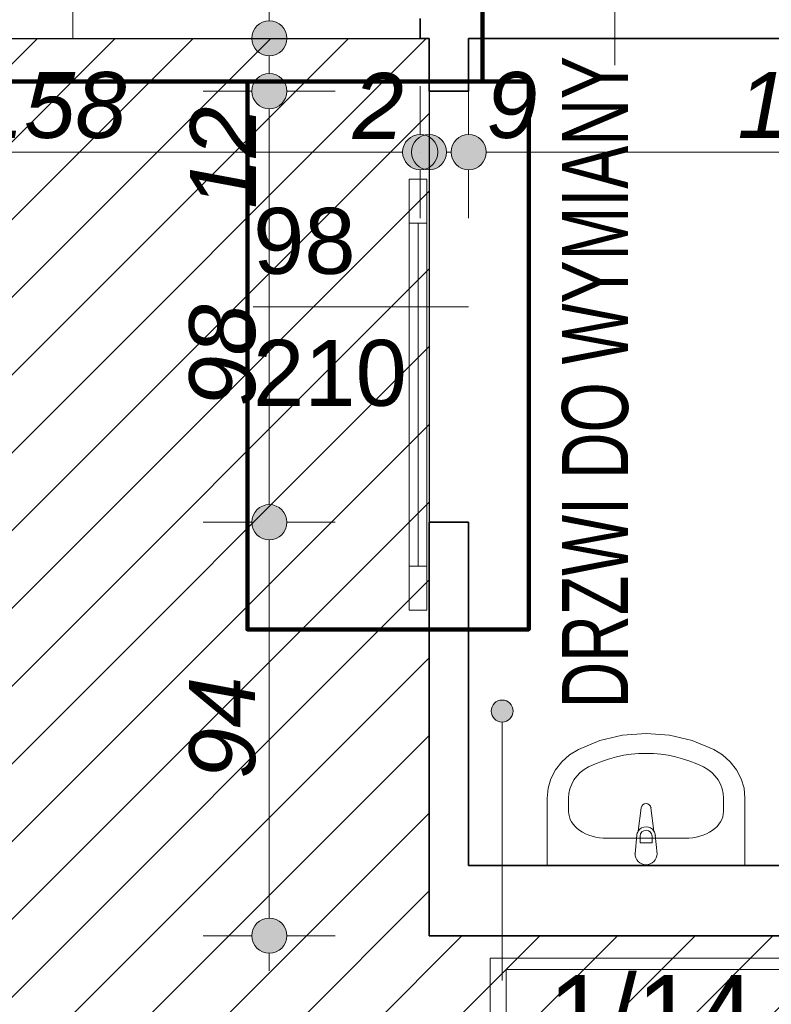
# Model space of a CAD drawing. Header units: millimetres. Extents: x -50073 to 84772, y -78870 to -35317.
# Tile 75 of 125: x 21674 to 23383, y -58877 to -56638. Entities that reach past the tile are written whole.
import ezdxf
from ezdxf.enums import TextEntityAlignment as Align

# ---------------------------------------------------------------- set-up
doc = ezdxf.new("R2010")
doc.units = ezdxf.units.MM
doc.header["$MEASUREMENT"] = 0
for name, color, linetype, lineweight in [('0_Nr_pióra__3', 7, 'Continuous', 20), ('_podkład_Nr_pióra__1', 7, 'Continuous', 0), ('Drzwi ArchiCAD_Nr_pióra__1', 7, 'Continuous', 0), ('Instalacje - Went_Klim_Nr_pióra__42', 150, 'Continuous', 13), ('Konstrukcja - Ściany zew_Nr_pióra__6', 7, 'Continuous', 35), ('Metryczki pomieszczeń ArchiCADa_Nr_pióra__1', 7, 'Continuous', 0), ('Wnetrze - Sanitariaty_Nr_pióra__22', 8, 'Continuous', 13), ('Wymiarowanie - Ogólne_Nr_pióra__82', 114, 'Continuous', 13), ('Znaczniki drzwi ArchiCADa_Nr_pióra__1', 7, 'Continuous', 0), ('Znaczniki drzwi ArchiCADa_Nr_pióra__7', 7, 'Continuous', 70)]:
    doc.layers.add(name, color=color, linetype=linetype, lineweight=lineweight)
for name, color, linetype in [('_podkład', 7, 'Continuous'), ('Elementy modelu - Strefy', 7, 'Continuous'), ('Wymiarowanie - Ogólne', 7, 'Continuous')]:
    doc.layers.add(name, color=color, linetype=linetype)
doc.styles.add('GENERATED_STYLE_1', font='txt')
doc.styles.add('GENERATED_STYLE_2', font='txt')
doc.styles.add('GENERATED_STYLE_3', font='txt')
doc.styles.add('GENERATED_STYLE_4', font='txt')
doc.dimstyles.new('GENERATED_STYLE__1', dxfattribs={"dimtxt": 150, "dimasz": 152, "dimexe": 0.18, "dimexo": 0, "dimgap": 0.09, "dimtad": 1, "dimlfac": 0.1, "dimzin": 0, "dimdsep": 46, "dimtxsty": 'GENERATED_STYLE_3', "dimblk": 'ARROWHEAD_11', "dimblk1": 'ARROWHEAD_11', "dimblk2": 'ARROWHEAD_11', "dimcen": 0.09, "dimclrd": 114, "dimclre": 114, "dimclrt": 114, "dimazin": 0, "dimtfac": 1, "dimtdec": 4, "dimtmove": 0, "dimatfit": 3, "dimfxl": 1, "dimtolj": 1, "dimtzin": 0, "dimarcsym": 0})
doc.dimstyles.new('GENERATED_STYLE__2', dxfattribs={"dimtxt": 150, "dimasz": 152, "dimexe": 0.18, "dimexo": 0, "dimgap": 0.09, "dimtad": 1, "dimtih": 1, "dimtoh": 1, "dimlfac": 0.1, "dimzin": 0, "dimdsep": 46, "dimtxsty": 'GENERATED_STYLE_3', "dimblk": 'ARROWHEAD_11', "dimblk1": 'ARROWHEAD_11', "dimblk2": 'ARROWHEAD_11', "dimcen": 0.09, "dimclrd": 114, "dimclre": 114, "dimclrt": 114, "dimazin": 0, "dimtfac": 1, "dimtdec": 4, "dimtmove": 0, "dimatfit": 3, "dimfxl": 1, "dimtolj": 1, "dimtzin": 0, "dimarcsym": 0})

# ---------------------------------------------------------------- blocks, each defined once
blk = doc.blocks.new('Węz. sanitarny_1_14_14', base_point=(23477.7, -59054.6))
at = {"layer": 'Metryczki pomieszczeń ArchiCADa_Nr_pióra__1', "linetype": 'Continuous'}
for p, q in [((22743.6, -58771.8), (24901.8, -58771.8)), ((22743.6, -59290.4), (22743.6, -58771.8)), ((23477.7, -58771.8), (23477.7, -59290.4)), ((24901.8, -58771.8), (24901.8, -59290.4)), ((22780.3, -58797.7), (23441, -58797.7)), ((22780.3, -59024), (22780.3, -58797.7)), ((23441, -58797.7), (23441, -59024)), ((23441, -59024), (22780.3, -59024)), ((22743.6, -59054.6), (24901.8, -59054.6)), ((24901.8, -59290.4), (22743.6, -59290.4))]:
    blk.add_line(p, q, dxfattribs=at)
at = {"layer": 'Metryczki pomieszczeń ArchiCADa_Nr_pióra__1'}
for tag, height, style, p in [('ROOM_NUMBER', 180, 'GENERATED_STYLE_2', (23110.7, -58899.7)), ('ROOM_NAME', 150, 'GENERATED_STYLE_1', (24189.8, -58926.2)), ('ROOM_CALC_AREA', 150, 'GENERATED_STYLE_1', (23110.7, -59153.4)), ('floor_f', 150, 'GENERATED_STYLE_1', (24189.8, -59173.7))]:
    blk.add_attdef(tag, text='', height=height, dxfattribs=dict(at, style=style)).set_placement(p, align=Align.MIDDLE_CENTER)
blk = doc.blocks.new('*D151')
at = {"layer": 'Wymiarowanie - Ogólne_Nr_pióra__82', "linetype": 'Continuous'}
for points in [[(-2271.8, -37650.7), (-2274.8, -37635.4), (-2283.5, -37622.4), (-2296.5, -37613.7), (-2311.8, -37610.7), (-2327.1, -37613.7), (-2340.1, -37622.4), (-2348.7, -37635.4), (-2351.8, -37650.7), (-2348.7, -37666), (-2340.1, -37679), (-2327.1, -37687.6), (-2311.8, -37690.7), (-2296.5, -37687.6), (-2283.5, -37679), (-2274.8, -37666)], [(-2271.8, -57097.7), (-2274.8, -57082.4), (-2283.5, -57069.4), (-2296.5, -57060.7), (-2311.8, -57057.7), (-2327.1, -57060.7), (-2340.1, -57069.4), (-2348.7, -57082.4), (-2351.8, -57097.7), (-2348.7, -57113), (-2340.1, -57125.9), (-2327.1, -57134.6), (-2311.8, -57137.7), (-2296.5, -57134.6), (-2283.5, -57125.9), (-2274.8, -57113)]]:
    blk.add_hatch(color=256, dxfattribs=at).paths.add_polyline_path(points)
for p, q in [((-2311.8, -37610.7), (-2311.8, -37570.7)), ((-2351.8, -37650.7), (-2461.8, -37650.7)), ((-2161.8, -37650.7), (-2271.8, -37650.7)), ((-2311.8, -57057.7), (-2311.8, -37690.7)), ((-2351.8, -57097.7), (-2461.8, -57097.7)), ((-2161.8, -57097.7), (-2271.8, -57097.7)), ((-2311.8, -57177.7), (-2311.8, -57137.7))]:
    blk.add_line(p, q, dxfattribs=at)
for centre in [(-2311.8, -37650.7), (-2311.8, -57097.7)]:
    blk.add_circle(centre, 40, dxfattribs=at)
at = {"layer": 'Wymiarowanie - Ogólne_Nr_pióra__82', "insert": (-2341.8, -47716.3), "char_height": 150, "attachment_point": 7, "rotation": 90, "style": 'GENERATED_STYLE_3'}
blk.add_mtext('\\A1;{\\fArial|b0|i1|c238|p38;1\xa0944,7}', dxfattribs=at)
blk = doc.blocks.new('ARROWHEAD_11')
at = {"color": 0, "linetype": 'Continuous', "lineweight": 0}
blk.add_line((0, 0), (-1, 0), dxfattribs=at)
at = {"color": 0, "linetype": 'Continuous', "lineweight": 0, "const_width": 0.25, "flags": 128}
blk.add_lwpolyline([(-0.125, 0, 1), (0.125, 0, 1)], format="xyb", close=True, dxfattribs=at)
blk = doc.blocks.new('*D298')
at = {"layer": 'Wymiarowanie - Ogólne_Nr_pióra__82', "linetype": 'Continuous'}
for points in [[(19265.6, -59854.8), (19262.6, -59839.5), (19253.9, -59826.5), (19240.9, -59817.9), (19225.6, -59814.8), (19210.3, -59817.9), (19197.3, -59826.5), (19188.7, -59839.5), (19185.6, -59854.8), (19188.7, -59870.1), (19197.3, -59883.1), (19210.3, -59891.8), (19225.6, -59894.8), (19240.9, -59891.8), (19253.9, -59883.1), (19262.6, -59870.1)], [(22644.6, -59854.8), (22641.6, -59839.5), (22632.9, -59826.5), (22619.9, -59817.9), (22604.6, -59814.8), (22589.3, -59817.9), (22576.3, -59826.5), (22567.6, -59839.5), (22564.6, -59854.8), (22567.6, -59870.1), (22576.3, -59883.1), (22589.3, -59891.8), (22604.6, -59894.8), (22619.9, -59891.8), (22632.9, -59883.1), (22641.6, -59870.1)]]:
    blk.add_hatch(color=256, dxfattribs=at).paths.add_polyline_path(points)
for p, q in [((19225.6, -59814.8), (19225.6, -59704.8)), ((22604.6, -59814.8), (22604.6, -59704.8)), ((19265.6, -59854.8), (22564.6, -59854.8)), ((19225.6, -60004.8), (19225.6, -59894.8)), ((22604.6, -60004.8), (22604.6, -59894.8))]:
    blk.add_line(p, q, dxfattribs=at)
for centre in [(19225.6, -59854.8), (22604.6, -59854.8)]:
    blk.add_circle(centre, 40, dxfattribs=at)
at = {"layer": 'Wymiarowanie - Ogólne_Nr_pióra__82', "insert": (20744.4, -59824.8), "char_height": 150, "attachment_point": 7, "style": 'GENERATED_STYLE_3'}
blk.add_mtext('\\A1;{\\fArial|b0|i1|c238|p38;338}', dxfattribs=at)
blk = doc.blocks.new('*D299')
at = {"layer": 'Wymiarowanie - Ogólne_Nr_pióra__82', "linetype": 'Continuous'}
for points in [[(22644.6, -59854.8), (22641.6, -59839.5), (22632.9, -59826.5), (22619.9, -59817.9), (22604.6, -59814.8), (22589.3, -59817.9), (22576.3, -59826.5), (22567.6, -59839.5), (22564.6, -59854.8), (22567.6, -59870.1), (22576.3, -59883.1), (22589.3, -59891.8), (22604.6, -59894.8), (22619.9, -59891.8), (22632.9, -59883.1), (22641.6, -59870.1)], [(24634.6, -59854.8), (24631.6, -59839.5), (24622.9, -59826.5), (24609.9, -59817.9), (24594.6, -59814.8), (24579.3, -59817.9), (24566.3, -59826.5), (24557.7, -59839.5), (24554.6, -59854.8), (24557.7, -59870.1), (24566.3, -59883.1), (24579.3, -59891.8), (24594.6, -59894.8), (24609.9, -59891.8), (24622.9, -59883.1), (24631.6, -59870.1)]]:
    blk.add_hatch(color=256, dxfattribs=at).paths.add_polyline_path(points)
for p, q in [((22604.6, -59814.8), (22604.6, -59704.8)), ((24594.6, -59814.8), (24594.6, -59704.8)), ((22644.6, -59854.8), (24554.6, -59854.8)), ((22604.6, -60004.8), (22604.6, -59894.8)), ((24594.6, -60004.8), (24594.6, -59894.8))]:
    blk.add_line(p, q, dxfattribs=at)
for centre in [(22604.6, -59854.8), (24594.6, -59854.8)]:
    blk.add_circle(centre, 40, dxfattribs=at)
at = {"layer": 'Wymiarowanie - Ogólne_Nr_pióra__82', "insert": (23428.9, -59824.8), "char_height": 150, "attachment_point": 7, "style": 'GENERATED_STYLE_3'}
blk.add_mtext('\\A1;{\\fArial|b0|i1|c238|p38;199}', dxfattribs=at)
blk = doc.blocks.new('*D441')
at = {"layer": 'Wymiarowanie - Ogólne_Nr_pióra__82', "linetype": 'Continuous'}
for points in [[(21044.6, -56939.2), (21041.6, -56923.9), (21032.9, -56910.9), (21019.9, -56902.2), (21004.6, -56899.2), (20989.3, -56902.2), (20976.3, -56910.9), (20967.6, -56923.9), (20964.6, -56939.2), (20967.6, -56954.5), (20976.3, -56967.5), (20989.3, -56976.1), (21004.6, -56979.2), (21019.9, -56976.1), (21032.9, -56967.5), (21041.6, -56954.5)], [(22624.6, -56939.2), (22621.6, -56923.9), (22612.9, -56910.9), (22599.9, -56902.2), (22584.6, -56899.2), (22569.3, -56902.2), (22556.3, -56910.9), (22547.6, -56923.9), (22544.6, -56939.2), (22547.6, -56954.5), (22556.3, -56967.5), (22569.3, -56976.1), (22584.6, -56979.2), (22599.9, -56976.1), (22612.9, -56967.5), (22621.6, -56954.5)], [(22644.6, -56939.2), (22641.6, -56923.9), (22632.9, -56910.9), (22619.9, -56902.2), (22604.6, -56899.2), (22589.3, -56902.2), (22576.3, -56910.9), (22567.6, -56923.9), (22564.6, -56939.2), (22567.6, -56954.5), (22576.3, -56967.5), (22589.3, -56976.1), (22604.6, -56979.2), (22619.9, -56976.1), (22632.9, -56967.5), (22641.6, -56954.5)]]:
    blk.add_hatch(color=256, dxfattribs=at).paths.add_polyline_path(points)
for p, q in [((21004.6, -56899.2), (21004.6, -56789.2)), ((22584.6, -56899.2), (22584.6, -56789.2)), ((21044.6, -56939.2), (22544.6, -56939.2)), ((21004.6, -57089.2), (21004.6, -56979.2)), ((22584.6, -57089.2), (22584.6, -56979.2))]:
    blk.add_line(p, q, dxfattribs=at)
for centre in [(21004.6, -56939.2), (22584.6, -56939.2)]:
    blk.add_circle(centre, 40, dxfattribs=at)
at = {"layer": 'Wymiarowanie - Ogólne_Nr_pióra__82', "char_height": 150, "attachment_point": 7, "style": 'GENERATED_STYLE_3'}
for s, insert in [('\\A1;{\\fArial|b0|i1|c238|p38;158}', (21566.9, -56909.2)), ('\\A1;{\\fArial|b0|i1|c238|p38;2}', (22430.8, -56909.2))]:
    blk.add_mtext(s, dxfattribs=dict(at, insert=insert))
blk = doc.blocks.new('*D442')
at = {"layer": 'Wymiarowanie - Ogólne_Nr_pióra__82', "linetype": 'Continuous'}
for points in [[(22624.6, -56939.2), (22621.6, -56923.9), (22612.9, -56910.9), (22599.9, -56902.2), (22584.6, -56899.2), (22569.3, -56902.2), (22556.3, -56910.9), (22547.6, -56923.9), (22544.6, -56939.2), (22547.6, -56954.5), (22556.3, -56967.5), (22569.3, -56976.1), (22584.6, -56979.2), (22599.9, -56976.1), (22612.9, -56967.5), (22621.6, -56954.5)], [(22644.6, -56939.2), (22641.6, -56923.9), (22632.9, -56910.9), (22619.9, -56902.2), (22604.6, -56899.2), (22589.3, -56902.2), (22576.3, -56910.9), (22567.6, -56923.9), (22564.6, -56939.2), (22567.6, -56954.5), (22576.3, -56967.5), (22589.3, -56976.1), (22604.6, -56979.2), (22619.9, -56976.1), (22632.9, -56967.5), (22641.6, -56954.5)]]:
    blk.add_hatch(color=256, dxfattribs=at).paths.add_polyline_path(points)
for p, q in [((22584.6, -56899.2), (22584.6, -56789.2)), ((22604.6, -56899.2), (22604.6, -56789.2)), ((22584.6, -56939.2), (22584.6, -56939.2)), ((22584.6, -57089.2), (22584.6, -56979.2)), ((22604.6, -57089.2), (22604.6, -56979.2))]:
    blk.add_line(p, q, dxfattribs=at)
for centre in [(22584.6, -56939.2), (22604.6, -56939.2)]:
    blk.add_circle(centre, 40, dxfattribs=at)
blk = doc.blocks.new('*D443')
at = {"layer": 'Wymiarowanie - Ogólne_Nr_pióra__82', "linetype": 'Continuous'}
for points in [[(22624.6, -56939.2), (22621.6, -56923.9), (22612.9, -56910.9), (22599.9, -56902.2), (22584.6, -56899.2), (22569.3, -56902.2), (22556.3, -56910.9), (22547.6, -56923.9), (22544.6, -56939.2), (22547.6, -56954.5), (22556.3, -56967.5), (22569.3, -56976.1), (22584.6, -56979.2), (22599.9, -56976.1), (22612.9, -56967.5), (22621.6, -56954.5)], [(22644.6, -56939.2), (22641.6, -56923.9), (22632.9, -56910.9), (22619.9, -56902.2), (22604.6, -56899.2), (22589.3, -56902.2), (22576.3, -56910.9), (22567.6, -56923.9), (22564.6, -56939.2), (22567.6, -56954.5), (22576.3, -56967.5), (22589.3, -56976.1), (22604.6, -56979.2), (22619.9, -56976.1), (22632.9, -56967.5), (22641.6, -56954.5)], [(22734.6, -56939.2), (22731.6, -56923.9), (22722.9, -56910.9), (22709.9, -56902.2), (22694.6, -56899.2), (22679.3, -56902.2), (22666.3, -56910.9), (22657.6, -56923.9), (22654.6, -56939.2), (22657.6, -56954.5), (22666.3, -56967.5), (22679.3, -56976.1), (22694.6, -56979.2), (22709.9, -56976.1), (22722.9, -56967.5), (22731.6, -56954.5)]]:
    blk.add_hatch(color=256, dxfattribs=at).paths.add_polyline_path(points)
for p, q in [((22604.6, -56899.2), (22604.6, -56789.2)), ((22694.6, -56899.2), (22694.6, -56789.2)), ((22644.6, -56939.2), (22654.6, -56939.2)), ((22604.6, -57089.2), (22604.6, -56979.2)), ((22694.6, -57089.2), (22694.6, -56979.2))]:
    blk.add_line(p, q, dxfattribs=at)
for centre in [(22604.6, -56939.2), (22694.6, -56939.2)]:
    blk.add_circle(centre, 40, dxfattribs=at)
blk = doc.blocks.new('*D444')
at = {"layer": 'Wymiarowanie - Ogólne_Nr_pióra__82', "linetype": 'Continuous'}
for points in [[(22734.6, -56939.2), (22731.6, -56923.9), (22722.9, -56910.9), (22709.9, -56902.2), (22694.6, -56899.2), (22679.3, -56902.2), (22666.3, -56910.9), (22657.6, -56923.9), (22654.6, -56939.2), (22657.6, -56954.5), (22666.3, -56967.5), (22679.3, -56976.1), (22694.6, -56979.2), (22709.9, -56976.1), (22722.9, -56967.5), (22731.6, -56954.5)], [(24184.6, -56939.2), (24181.6, -56923.9), (24172.9, -56910.9), (24159.9, -56902.2), (24144.6, -56899.2), (24129.3, -56902.2), (24116.3, -56910.9), (24107.7, -56923.9), (24104.6, -56939.2), (24107.7, -56954.5), (24116.3, -56967.5), (24129.3, -56976.1), (24144.6, -56979.2), (24159.9, -56976.1), (24172.9, -56967.5), (24181.6, -56954.5)]]:
    blk.add_hatch(color=256, dxfattribs=at).paths.add_polyline_path(points)
for p, q in [((22694.6, -56899.2), (22694.6, -56789.2)), ((24144.6, -56899.2), (24144.6, -56789.2)), ((22734.6, -56939.2), (24104.6, -56939.2)), ((22694.6, -57089.2), (22694.6, -56979.2)), ((24144.6, -57089.2), (24144.6, -56979.2))]:
    blk.add_line(p, q, dxfattribs=at)
for centre in [(22694.6, -56939.2), (24144.6, -56939.2)]:
    blk.add_circle(centre, 40, dxfattribs=at)
at = {"layer": 'Wymiarowanie - Ogólne_Nr_pióra__82', "char_height": 150, "attachment_point": 7, "style": 'GENERATED_STYLE_3'}
for s, insert in [('\\A1;{\\fArial|b0|i1|c238|p38;9}', (22734.6, -56909.2)), ('\\A1;{\\fArial|b0|i1|c238|p38;145}', (23305.8, -56909.2))]:
    blk.add_mtext(s, dxfattribs=dict(at, insert=insert))
blk = doc.blocks.new('*D458')
at = {"layer": 'Wymiarowanie - Ogólne_Nr_pióra__82', "linetype": 'Continuous'}
for points in [[(23904.1, -57650.6), (23901, -57635.3), (23892.3, -57622.4), (23879.4, -57613.7), (23864.1, -57610.6), (23848.8, -57613.7), (23835.8, -57622.4), (23827.1, -57635.3), (23824.1, -57650.6), (23827.1, -57665.9), (23835.8, -57678.9), (23848.8, -57687.6), (23864.1, -57690.6), (23879.4, -57687.6), (23892.3, -57678.9), (23901, -57665.9)], [(23904.1, -58560.6), (23901, -58545.3), (23892.3, -58532.4), (23879.4, -58523.7), (23864.1, -58520.6), (23848.8, -58523.7), (23835.8, -58532.4), (23827.1, -58545.3), (23824.1, -58560.6), (23827.1, -58575.9), (23835.8, -58588.9), (23848.8, -58597.6), (23864.1, -58600.6), (23879.4, -58597.6), (23892.3, -58588.9), (23901, -58575.9)]]:
    blk.add_hatch(color=256, dxfattribs=at).paths.add_polyline_path(points)
for p, q in [((23824.1, -57650.6), (23714.1, -57650.6)), ((24014.1, -57650.6), (23904.1, -57650.6)), ((23864.1, -58520.6), (23864.1, -57690.6)), ((23824.1, -58560.6), (23714.1, -58560.6)), ((24014.1, -58560.6), (23904.1, -58560.6)), ((23864.1, -58640.6), (23864.1, -58600.6))]:
    blk.add_line(p, q, dxfattribs=at)
for centre in [(23864.1, -57650.6), (23864.1, -58560.6)]:
    blk.add_circle(centre, 40, dxfattribs=at)
at = {"layer": 'Wymiarowanie - Ogólne_Nr_pióra__82', "insert": (23834.1, -58219.5), "char_height": 150, "attachment_point": 7, "rotation": 90, "style": 'GENERATED_STYLE_3'}
blk.add_mtext('\\A1;{\\fArial|b0|i1|c238|p38;91}', dxfattribs=at)
blk = doc.blocks.new('*D461')
at = {"layer": 'Wymiarowanie - Ogólne_Nr_pióra__82', "linetype": 'Continuous'}
for points in [[(22281.3, -57780.6), (22278.2, -57765.3), (22269.6, -57752.4), (22256.6, -57743.7), (22241.3, -57740.6), (22226, -57743.7), (22213, -57752.4), (22204.3, -57765.3), (22201.3, -57780.6), (22204.3, -57795.9), (22213, -57808.9), (22226, -57817.6), (22241.3, -57820.6), (22256.6, -57817.6), (22269.6, -57808.9), (22278.2, -57795.9)], [(22281.3, -58720.6), (22278.2, -58705.3), (22269.6, -58692.4), (22256.6, -58683.7), (22241.3, -58680.6), (22226, -58683.7), (22213, -58692.4), (22204.3, -58705.3), (22201.3, -58720.6), (22204.3, -58735.9), (22213, -58748.9), (22226, -58757.6), (22241.3, -58760.6), (22256.6, -58757.6), (22269.6, -58748.9), (22278.2, -58735.9)]]:
    blk.add_hatch(color=256, dxfattribs=at).paths.add_polyline_path(points)
for p, q in [((22201.3, -57780.6), (22091.3, -57780.6)), ((22391.3, -57780.6), (22281.3, -57780.6)), ((22241.3, -58680.6), (22241.3, -57820.6)), ((22201.3, -58720.6), (22091.3, -58720.6)), ((22391.3, -58720.6), (22281.3, -58720.6)), ((22241.3, -58800.6), (22241.3, -58760.6))]:
    blk.add_line(p, q, dxfattribs=at)
for centre in [(22241.3, -57780.6), (22241.3, -58720.6)]:
    blk.add_circle(centre, 40, dxfattribs=at)
at = {"layer": 'Wymiarowanie - Ogólne_Nr_pióra__82', "insert": (22211.3, -58364.5), "char_height": 150, "attachment_point": 7, "rotation": 90, "style": 'GENERATED_STYLE_3'}
blk.add_mtext('\\A1;{\\fArial|b0|i1|c238|p38;94}', dxfattribs=at)
blk = doc.blocks.new('*D462')
at = {"layer": 'Wymiarowanie - Ogólne_Nr_pióra__82', "linetype": 'Continuous'}
for points in [[(22281.3, -56800.6), (22278.2, -56785.3), (22269.6, -56772.4), (22256.6, -56763.7), (22241.3, -56760.6), (22226, -56763.7), (22213, -56772.4), (22204.3, -56785.3), (22201.3, -56800.6), (22204.3, -56815.9), (22213, -56828.9), (22226, -56837.6), (22241.3, -56840.6), (22256.6, -56837.6), (22269.6, -56828.9), (22278.2, -56815.9)], [(22281.3, -57780.6), (22278.2, -57765.3), (22269.6, -57752.4), (22256.6, -57743.7), (22241.3, -57740.6), (22226, -57743.7), (22213, -57752.4), (22204.3, -57765.3), (22201.3, -57780.6), (22204.3, -57795.9), (22213, -57808.9), (22226, -57817.6), (22241.3, -57820.6), (22256.6, -57817.6), (22269.6, -57808.9), (22278.2, -57795.9)]]:
    blk.add_hatch(color=256, dxfattribs=at).paths.add_polyline_path(points)
for p, q in [((22201.3, -56800.6), (22091.3, -56800.6)), ((22391.3, -56800.6), (22281.3, -56800.6)), ((22241.3, -57740.6), (22241.3, -56840.6)), ((22201.3, -57780.6), (22091.3, -57780.6)), ((22391.3, -57780.6), (22281.3, -57780.6))]:
    blk.add_line(p, q, dxfattribs=at)
for centre in [(22241.3, -56800.6), (22241.3, -57780.6)]:
    blk.add_circle(centre, 40, dxfattribs=at)
at = {"layer": 'Wymiarowanie - Ogólne_Nr_pióra__82', "char_height": 150, "attachment_point": 7, "rotation": 90, "style": 'GENERATED_STYLE_3'}
for s, insert in [('\\A1;{\\fArial|b0|i1|c238|p38;12}', (22211.3, -57068.3)), ('\\A1;{\\fArial|b0|i1|c238|p38;98}', (22211.3, -57518.3))]:
    blk.add_mtext(s, dxfattribs=dict(at, insert=insert))
blk = doc.blocks.new('*D463')
at = {"layer": 'Wymiarowanie - Ogólne_Nr_pióra__82', "linetype": 'Continuous'}
for points in [[(22281.3, -56680.6), (22278.2, -56665.3), (22269.6, -56652.4), (22256.6, -56643.7), (22241.3, -56640.6), (22226, -56643.7), (22213, -56652.4), (22204.3, -56665.3), (22201.3, -56680.6), (22204.3, -56695.9), (22213, -56708.9), (22226, -56717.6), (22241.3, -56720.6), (22256.6, -56717.6), (22269.6, -56708.9), (22278.2, -56695.9)], [(22281.3, -56800.6), (22278.2, -56785.3), (22269.6, -56772.4), (22256.6, -56763.7), (22241.3, -56760.6), (22226, -56763.7), (22213, -56772.4), (22204.3, -56785.3), (22201.3, -56800.6), (22204.3, -56815.9), (22213, -56828.9), (22226, -56837.6), (22241.3, -56840.6), (22256.6, -56837.6), (22269.6, -56828.9), (22278.2, -56815.9)]]:
    blk.add_hatch(color=256, dxfattribs=at).paths.add_polyline_path(points)
for p, q in [((22241.3, -56640.6), (22241.3, -56600.6)), ((22201.3, -56680.6), (22091.3, -56680.6)), ((22391.3, -56680.6), (22281.3, -56680.6)), ((22241.3, -56760.6), (22241.3, -56720.6)), ((22201.3, -56800.6), (22091.3, -56800.6)), ((22391.3, -56800.6), (22281.3, -56800.6))]:
    blk.add_line(p, q, dxfattribs=at)
for centre in [(22241.3, -56680.6), (22241.3, -56800.6)]:
    blk.add_circle(centre, 40, dxfattribs=at)

msp = doc.modelspace()

# ---------------------------------------------------------------- hatches: boundary and pattern name
h = msp.add_hatch()
h.set_pattern_fill('ANSI31', color=6, scale=1000)
h.set_pattern_definition([(45, (-50072.86, -74020.64), (-88.38835, 88.38835), [])])
h.paths.add_polyline_path([(2644.596, -62100.641), (7974.596, -62100.641), (7974.596, -64220.641), (9744.596, -64270.641), (21114.596, -64270.641), (21114.596, -74020.641), (27274.596, -74020.641), (27274.596, -71940.641), (25294.596, -71940.641), (24264.596, -71000.641), (24264.596, -63210.678), (23794.596, -63210.678), (23794.596, -61870.678), (26194.596, -61870.678), (26194.596, -56680.641), (24594.623, -56680.641), (24594.623, -58720.641), (22604.596, -58720.641), (22604.596, -56680.641), (19225.623, -56680.641), (19225.623, -58710.678), (17495.623, -58710.678), (11774.623, -58710.678), (11774.623, -56680.641), (8425.623, -56655.641), (8425.623, -58710.678), (4584.623, -58710.678), (4584.623, -56660.641), (2644.596, -56660.641)])
h.paths.add_polyline_path([(15447.036, -61501.268), (13419.007, -61501.268), (13419.007, -61271.05), (15447.036, -61271.05)], flags=24)
h = msp.add_hatch()
h.set_pattern_fill('ANSI31', color=5, scale=250)
h.set_pattern_definition([(45, (5604.596, -69870.678), (-22.097087, 22.097087), [])])
h.paths.add_polyline_path([(25564.596, -62180.678, -0.41421356), (25664.596, -62080.678), (26264.596, -62080.678, -0.41421356), (26364.596, -62180.678), (26364.596, -62780.678, -0.41421356), (26264.596, -62880.678), (25664.596, -62880.678, -0.41421356), (25564.596, -62780.678)])
h.paths.add_polyline_path([(26214.596, -62205.678, 1), (26264.596, -62205.678, 1)], flags=16)
h.paths.add_polyline_path([(27054.596, -56830.641, -0.41421356), (27154.596, -56730.641), (27754.596, -56730.641, -0.41421356), (27854.596, -56830.641), (27854.596, -57430.641, -0.41421356), (27754.596, -57530.641), (27154.596, -57530.641, -0.41421356), (27054.596, -57430.641)])
h.paths.add_polyline_path([(27704.596, -56855.641, 1), (27754.596, -56855.641, 1)], flags=16)
h.paths.add_polyline_path([(23594.623, -57810.641, -0.41421356), (23694.623, -57710.641), (24294.623, -57710.641, -0.41421356), (24394.623, -57810.641), (24394.623, -58410.641, -0.41421356), (24294.623, -58510.641), (23694.623, -58510.641, -0.41421356), (23594.623, -58410.641)])
h.paths.add_polyline_path([(24244.623, -58385.641, 1), (24294.623, -58385.641, 1)], flags=16)
h.paths.add_polyline_path([(17350.623, -58410.678), (17350.623, -57810.678, -0.41421356), (17450.623, -57710.678), (18050.623, -57710.678, -0.41421356), (18150.623, -57810.678), (18150.623, -58410.678, -0.41421356), (18050.623, -58510.678), (17610.673, -58510.678), (17610.673, -58302.351, 2.41421356), (17585.673, -58277.351, 0.41421356), (17610.673, -58302.351), (17610.673, -58510.678), (17450.623, -58510.678, -0.41421356)])
h.paths.add_polyline_path([(17450.623, -58385.678, 1), (17500.623, -58385.678, 1)], flags=16)
h.paths.add_polyline_path([(13845.623, -57820.678), (13845.623, -58420.678, 0.40815319), (13943.549, -58520.656), (13943.549, -58395.678), (13943.549, -58257.419, -2.41421356), (13968.549, -58232.419, -0.41421356), (13943.549, -58257.419), (13943.549, -58395.678), (13943.549, -58520.656, 0.00518396), (13945.623, -58520.678), (14545.623, -58520.678, 0.41421356), (14645.623, -58420.678), (14645.623, -57820.678, 0.41421356), (14545.623, -57720.678), (13945.623, -57720.678, 0.41421356)])
h.paths.add_polyline_path([(13945.623, -58395.678, 1), (13995.623, -58395.678, 1)], flags=16)
h.paths.add_polyline_path([(12785.623, -58400.678), (12785.623, -57800.678, -0.41421356), (12885.623, -57700.678), (13485.623, -57700.678, -0.41421356), (13585.623, -57800.678), (13585.623, -58400.678, -0.41421356), (13485.623, -58500.678), (13251.864, -58500.678), (13251.864, -58279.885, 2.41421356), (13226.864, -58254.885, 0.41421356), (13251.864, -58279.885), (13251.864, -58500.678), (12885.623, -58500.678, -0.41421356)])
h.paths.add_polyline_path([(13435.623, -58375.678, 1), (13485.623, -58375.678, 1)], flags=16)
h.paths.add_polyline_path([(6669.596, -58410.678), (6669.596, -57810.678, -0.41421356), (6769.596, -57710.678), (7369.596, -57710.678, -0.41421356), (7469.596, -57810.678), (7469.596, -58410.678, -0.41421356), (7369.596, -58510.678), (6769.596, -58510.678, -0.08881129), (6734.902, -58504.466), (6734.902, -58234.953, 2.41421356), (6709.902, -58209.953, 0.41421356), (6734.902, -58234.953), (6734.902, -58504.466, -0.31385648)])
h.paths.add_polyline_path([(6769.596, -58385.678, 1), (6819.596, -58385.678, 1)], flags=16)
h.paths.add_polyline_path([(24464.596, -69770.678), (24464.596, -69170.678, -0.41421356), (24564.596, -69070.678), (25164.596, -69070.678, -0.41421356), (25264.596, -69170.678), (25264.596, -69770.678, -0.41421356), (25164.596, -69870.678), (24564.596, -69870.678, -0.24955295), (24481.645, -69826.527), (24641.759, -69826.527, 2.41421356), (24666.759, -69801.527, 0.41421356), (24641.759, -69826.527), (24481.645, -69826.527, -0.14923451)])
h.paths.add_polyline_path([(24564.596, -69195.678, 1), (24614.596, -69195.678, 1)], flags=16)
h.paths.add_polyline_path([(5604.596, -57820.678), (5604.596, -58420.678, 0.41421356), (5704.596, -58520.678), (6031.963, -58520.678), (6031.963, -58302.351, -2.41421356), (6056.963, -58277.351, -0.41421356), (6031.963, -58302.351), (6031.963, -58520.678), (6304.596, -58520.678, 0.41421356), (6404.596, -58420.678), (6404.596, -57820.678, 0.41421356), (6304.596, -57720.678), (5704.596, -57720.678, 0.41421356)])
h.paths.add_polyline_path([(6254.596, -58395.678, 1), (6304.596, -58395.678, 1)], flags=16)
h.paths.add_polyline_path([(23871.254, -57979.071), (23871.254, -58256.97), (23643.082, -58256.97), (23643.082, -57979.071)], flags=24)
h.paths.add_polyline_path([(7095.024, -57966.098), (7095.024, -58262.005), (6866.852, -58262.005), (6866.852, -57966.098)], flags=24)
h.paths.add_polyline_path([(25506.814, -69309.87), (25092.524, -69309.87), (25092.524, -69081.699), (25506.814, -69081.699)], flags=9)
h.paths.add_polyline_path([(25638.09, -62879.269), (25242.524, -62879.269), (25242.524, -62651.097), (25638.09, -62651.097)], flags=9)
h.paths.add_polyline_path([(25022.483, -69783.476), (25022.483, -70179.043), (24794.311, -70179.043), (24794.311, -69783.476)], flags=9)
h.paths.add_polyline_path([(27301.714, -56946.363), (26906.353, -56946.363), (26906.353, -56718.089), (27301.714, -56718.089)], flags=9)
h.paths.add_polyline_path([(13266.179, -57954.077), (13266.179, -58249.984), (13038.007, -58249.984), (13038.007, -57954.077)], flags=9)
h.paths.add_polyline_path([(25865.437, -61877.575), (25865.437, -62175.836), (25637.265, -62175.836), (25637.265, -61877.575)], flags=9)
h.paths.add_polyline_path([(14702.816, -57987.839), (14702.816, -58282.007), (14474.541, -58282.007), (14474.541, -57987.839)], flags=9)
h.paths.add_polyline_path([(26389.895, -62879.269), (26109.438, -62879.269), (26109.438, -62651.097), (26389.895, -62651.097)], flags=9)
h.paths.add_polyline_path([(27448.011, -56706.263), (27448.011, -56985.799), (27219.839, -56985.799), (27219.839, -56706.263)], flags=9)
h.paths.add_polyline_path([(5614.922, -58005.357), (5614.922, -58283.257), (5386.75, -58283.257), (5386.75, -58005.357)], flags=9)
at = {"layer": '_podkład', "linetype": 'Continuous', "lineweight": 0, "true_color": 0x000000}
msp.add_hatch(color=18, dxfattribs=at).paths.add_polyline_path([(22795.851, -58209.953), (22793.948, -58200.386), (22788.529, -58192.275), (22780.418, -58186.856), (22770.851, -58184.953), (22761.284, -58186.856), (22753.174, -58192.275), (22747.754, -58200.386), (22745.851, -58209.953), (22747.754, -58219.52), (22753.174, -58227.63), (22761.284, -58233.05), (22770.851, -58234.953), (22780.418, -58233.05), (22788.529, -58227.63), (22793.948, -58219.52)])

# ---------------------------------------------------------------- linework, layer by layer
at = {"color": 10, "lineweight": 106}
for points in [[(20927.392, -56778.449), (22726.324, -56778.449), (22726.324, -55490.07), (20927.392, -55490.07)], [(22191.671, -56778.449), (22831.425, -56778.449), (22831.425, -58024.171), (22191.671, -58024.171)]]:
    msp.add_lwpolyline(points, close=True, dxfattribs=at)
at = {"color": 6}
msp.add_lwpolyline([(19225.623, -56680.641), (22604.596, -56680.641), (22604.596, -58720.641), (24594.623, -58720.641), (24594.623, -56680.641), (26194.596, -56680.641), (26194.596, -61870.678), (23794.596, -61870.678), (23794.596, -63210.678), (24264.596, -63210.678), (24264.596, -71000.641), (25294.596, -71940.641), (27274.596, -71940.641), (27274.596, -74020.641), (21114.596, -74020.641)], dxfattribs=at)
msp.add_lwpolyline([(19225.623, -56680.641), (22604.596, -56680.641), (22604.596, -58720.641), (24594.623, -58720.641), (24594.623, -56680.641), (26194.596, -56680.641), (26194.596, -61870.678), (23794.596, -61870.678), (23794.596, -63210.678), (24264.596, -63210.678), (24264.596, -71000.641), (25294.596, -71940.641), (27274.596, -71940.641), (27274.596, -74020.641), (21114.596, -74020.641)], dxfattribs=at)
at = {"layer": '_podkład_Nr_pióra__1', "linetype": 'Continuous'}
msp.add_line((22770.851, -58822.382), (22770.851, -58234.953), dxfattribs=at)
msp.add_circle((22770.851, -58209.953), 25, dxfattribs=at)
at = {"layer": 'Drzwi ArchiCAD_Nr_pióra__1', "linetype": 'Continuous'}
for p, q in [((22559.596, -57000.641), (22559.596, -57100.641)), ((22599.596, -57000.641), (22559.596, -57000.641)), ((22599.596, -57100.641), (22599.596, -57000.641)), ((22559.596, -57100.641), (22559.596, -57880.641)), ((22579.596, -57100.641), (22559.596, -57100.641)), ((22559.596, -57100.641), (22599.596, -57100.641)), ((22579.596, -57880.641), (22579.596, -57100.641)), ((22579.596, -57100.641), (22579.596, -57880.641)), ((22599.596, -57100.641), (22579.596, -57100.641)), ((22579.596, -57100.641), (22579.596, -57880.641)), ((22599.596, -57880.641), (22599.596, -57100.641)), ((22559.596, -57880.641), (22579.596, -57880.641)), ((22599.596, -57880.641), (22559.596, -57880.641)), ((22559.596, -57880.641), (22559.596, -57980.641)), ((22579.596, -57880.641), (22599.596, -57880.641)), ((22599.596, -57980.641), (22599.596, -57880.641)), ((22559.596, -57980.641), (22599.596, -57980.641))]:
    msp.add_line(p, q, dxfattribs=at)
at = {"layer": 'Instalacje - Went_Klim_Nr_pióra__42', "linetype": 'Continuous'}
msp.add_line((23027.217, -56741.84), (23027.217, -56507.45), dxfattribs=at)
at = {"layer": 'Konstrukcja - Ściany zew_Nr_pióra__6', "linetype": 'Continuous'}
for p, q in [((22584.596, -56635.641), (22584.596, -56680.641)), ((22604.596, -56800.641), (22694.596, -56800.641)), ((22604.596, -57780.641), (22694.596, -57780.641))]:
    msp.add_line(p, q, dxfattribs=at)
at = {"layer": 'Konstrukcja - Ściany zew_Nr_pióra__6', "linetype": 'Continuous', "flags": 128}
for points in [[(22584.596, -56680.641), (22604.596, -56680.641)], [(22604.596, -56680.641), (22604.596, -56800.641)], [(22694.596, -56680.641), (24144.623, -56680.641)], [(22694.596, -56800.641), (22694.596, -56680.641)], [(22604.596, -57780.641), (22604.596, -58720.641)], [(22694.596, -58560.641), (22694.596, -57780.641)], [(24444.623, -58560.641), (22694.596, -58560.641)], [(22604.596, -58720.641), (24594.623, -58720.641)]]:
    msp.add_lwpolyline(points, dxfattribs=at)
at = {"layer": 'Wnetrze - Sanitariaty_Nr_pióra__22', "linetype": 'Continuous'}
for p, q in [((22993.088, -58276.953), (23044.853, -58264.754)), ((23044.853, -58264.754), (23098.074, -58260.65)), ((23098.074, -58260.65), (23151.295, -58264.754)), ((23151.295, -58264.754), (23203.061, -58276.953)), ((22944.194, -58296.914), (22993.088, -58276.953)), ((23203.061, -58276.953), (23251.954, -58296.914)), ((22906.442, -58325.037), (22923.96, -58309.401)), ((22923.96, -58309.401), (22944.194, -58296.914)), ((23251.954, -58296.914), (23272.188, -58309.401)), ((23272.188, -58309.401), (23289.706, -58325.037)), ((22892.2, -58343.321), (22906.442, -58325.037)), ((23289.706, -58325.037), (23303.948, -58343.321)), ((22881.689, -58363.67), (22892.2, -58343.321)), ((23303.948, -58343.321), (23314.459, -58363.67)), ((22875.245, -58385.433), (22881.689, -58363.67)), ((23314.459, -58363.67), (23320.903, -58385.433)), ((22873.074, -58407.914), (22875.245, -58385.433)), ((23320.903, -58385.433), (23323.074, -58407.914)), ((22873.074, -58560.641), (22873.074, -58407.914)), ((22921.987, -58438.459), (22921.987, -58407.914)), ((23274.161, -58438.459), (23274.161, -58407.914)), ((23323.074, -58407.914), (23323.074, -58560.641)), ((23080.344, -58482.63), (23086.974, -58429.696)), ((23109.174, -58429.696), (23115.804, -58482.63)), ((23187.194, -58499.096), (23008.954, -58499.096)), ((23073.074, -58534.096), (23077.074, -58492.143)), ((23084.474, -58494.315), (23084.474, -58509.185)), ((23084.474, -58509.185), (23111.674, -58509.185)), ((23111.674, -58509.185), (23111.674, -58494.315)), ((23119.074, -58492.143), (23123.074, -58534.096)), ((23323.074, -58560.641), (22873.074, -58560.641))]:
    msp.add_line(p, q, dxfattribs=at)
for centre, radius, start, end in [((23098.074, -58431.086), 11.187, 7.138925, 172.861075), ((23098.074, -58494.043), 21.086, 147.228975, 174.830393), ((23098.074, -58494.043), 21.086, 32.771025, 147.228975), ((23098.074, -58494.315), 13.6, 0, 180), ((23098.074, -58494.043), 21.086, 5.169607, 32.771025), ((23098.074, -58534.096), 25, 180, 0)]:
    msp.add_arc(centre, radius, start, end, dxfattribs=at)
for centre, major_axis, ratio, start_param, end_param in [((23098.074, -58560.641), (273.913, 0), 0.92929293, 1.07382149, 2.06777117), ((23008.935, -58407.914), (86.948, 0), 0.92929293, 2.06777116, 3.14159265), ((23187.213, -58407.914), (86.948, 0), 0.92929293, 0, 1.0738215), ((23009.052, -58438.459), (87.049, 0), 0.69657392, 3.14159265, 4.71238898), ((23187.096, -58438.459), (87.049, 0), 0.69657392, 4.71238898, 6.28318531)]:
    msp.add_ellipse(centre, major_axis=major_axis, ratio=ratio, start_param=start_param, end_param=end_param, dxfattribs=at)
for p in [(23109.174, -58429.696), (23080.344, -58482.63), (23119.074, -58492.143), (23073.074, -58534.096)]:
    msp.add_point(p, dxfattribs=at)
at = {"layer": 'Znaczniki drzwi ArchiCADa_Nr_pióra__1', "linetype": 'Continuous'}
for p, q in [((21794.596, -56120.641), (21794.596, -56680.641)), ((22204.596, -57290.641), (22694.596, -57290.641))]:
    msp.add_line(p, q, dxfattribs=at)

# ---------------------------------------------------------------- block references
at = {"layer": 'Elementy modelu - Strefy', "linetype": 'Continuous'}
ref = msp.add_blockref('Węz. sanitarny_1_14_14', (23477.671, -59054.641), dxfattribs=at)
ref.add_attrib('ROOM_NAME', 'Węz. sanitarny', dxfattribs={"layer": 'Metryczki pomieszczeń ArchiCADa_Nr_pióra__1', "color": 7, "height": 150, "style": 'GENERATED_STYLE_1'}).set_placement((24189.752, -58926.238), align=Align.MIDDLE_CENTER)
ref.add_attrib('ROOM_NUMBER', '1/14', dxfattribs={"layer": 'Metryczki pomieszczeń ArchiCADa_Nr_pióra__1', "color": 7, "height": 180, "style": 'GENERATED_STYLE_2'}).set_placement((23110.651, -58899.692), align=Align.MIDDLE_CENTER)
ref.add_attrib('ROOM_CALC_AREA', '3 m2', dxfattribs={"layer": 'Metryczki pomieszczeń ArchiCADa_Nr_pióra__1', "color": 7, "height": 150, "style": 'GENERATED_STYLE_1'}).set_placement((23110.651, -59153.423), align=Align.MIDDLE_CENTER)
ref.add_attrib('floor_f', 'płytki ceram.', dxfattribs={"layer": 'Metryczki pomieszczeń ArchiCADa_Nr_pióra__1', "color": 7, "height": 150, "style": 'GENERATED_STYLE_1'}).set_placement((24189.752, -59173.738), align=Align.MIDDLE_CENTER)

# ---------------------------------------------------------------- texts
at = {"layer": '0_Nr_pióra__3', "linetype": 'Continuous', "insert": (22907.04, -57462.362), "char_height": 150, "attachment_point": 2, "rotation": 90, "style": 'GENERATED_STYLE_4'}
msp.add_mtext('{\\A1;\\fArial|b0|i0|c0|p34;\\W0.7;\\C10;\\fArial|b0|i0|c238|p34;DRZWI DO WYMIANY}', dxfattribs=at)
at = {"layer": 'Znaczniki drzwi ArchiCADa_Nr_pióra__7', "char_height": 150, "attachment_point": 7, "style": 'GENERATED_STYLE_1'}
for s, insert in [('\\A1;{\\fArial|b0|i0|c238|p38;98}', (22204.596, -57218.11)), ('\\A1;{\\fArial|b0|i0|c238|p38;210}', (22204.596, -57518.11))]:
    msp.add_mtext(s, dxfattribs=dict(at, insert=insert))

# ---------------------------------------------------------------- dimensions: what is measured, and where the dimension line sits
at = {"layer": 'Wymiarowanie - Ogólne', "color": 114, "linetype": 'Continuous', "lineweight": 13}
for base, p1, p2, picture, middle in [((-2311.788, -37650.678), (-290.972, -57097.659), (27794.596, -37650.678), '*D151', (-2416.788, -47374.168)), ((22241.285, -56680.641), (22604.596, -56800.641), (22604.596, -56680.641), '*D463', (22136.285, -56954.47)), ((22241.285, -56800.641), (22604.596, -57780.641), (22604.596, -56800.641), '*D462', (22136.285, -57404.47)), ((23864.061, -57650.641), (22694.596, -58560.641), (24144.623, -57650.641), '*D458', (23759.061, -58105.641)), ((22241.285, -57780.641), (22604.596, -58720.641), (22604.596, -57780.641), '*D461', (22136.285, -58250.641))]:
    dim = msp.add_linear_dim(base=base, p1=p1, p2=p2, angle=90, dimstyle='GENERATED_STYLE__1', dxfattribs=at)
    dim.commit()
    dim.dimension.update_dxf_attribs({"geometry": picture, "text_midpoint": middle, "dimtype": 160, "text_rotation": 90})
for base, p1, p2, picture, middle in [((22584.596, -56939.17), (21004.596, -56520.641), (22584.596, -56680.641), '*D441', (21737.682, -56834.17)), ((22604.596, -56939.17), (22584.596, -56680.641), (22604.596, -56680.641), '*D442', (22487.682, -56834.17)), ((22694.596, -56939.17), (22604.596, -56680.641), (22694.596, -56680.641), '*D443', (22791.511, -56834.17)), ((24144.623, -56939.17), (22694.596, -56680.641), (24144.623, -56680.641), '*D444', (23476.524, -56834.17)), ((24594.623, -59854.834), (22604.596, -58720.641), (24594.623, -58720.641), '*D299', (23599.61, -59749.834))]:
    dim = msp.add_linear_dim(base=base, p1=p1, p2=p2, dimstyle='GENERATED_STYLE__2', dxfattribs=at)
    dim.commit()
    dim.dimension.update_dxf_attribs({"geometry": picture, "text_midpoint": middle, "dimtype": 160})
dim = msp.add_linear_dim(base=(22604.596, -59854.834), p1=(19225.623, -58710.678), p2=(22604.596, -58720.641), text='338', dimstyle='GENERATED_STYLE__2', dxfattribs=at)
dim.commit()
dim.dimension.update_dxf_attribs({"geometry": '*D298', "text_midpoint": (20915.11, -59749.834), "dimtype": 160})

doc.saveas('drawing.dxf')
